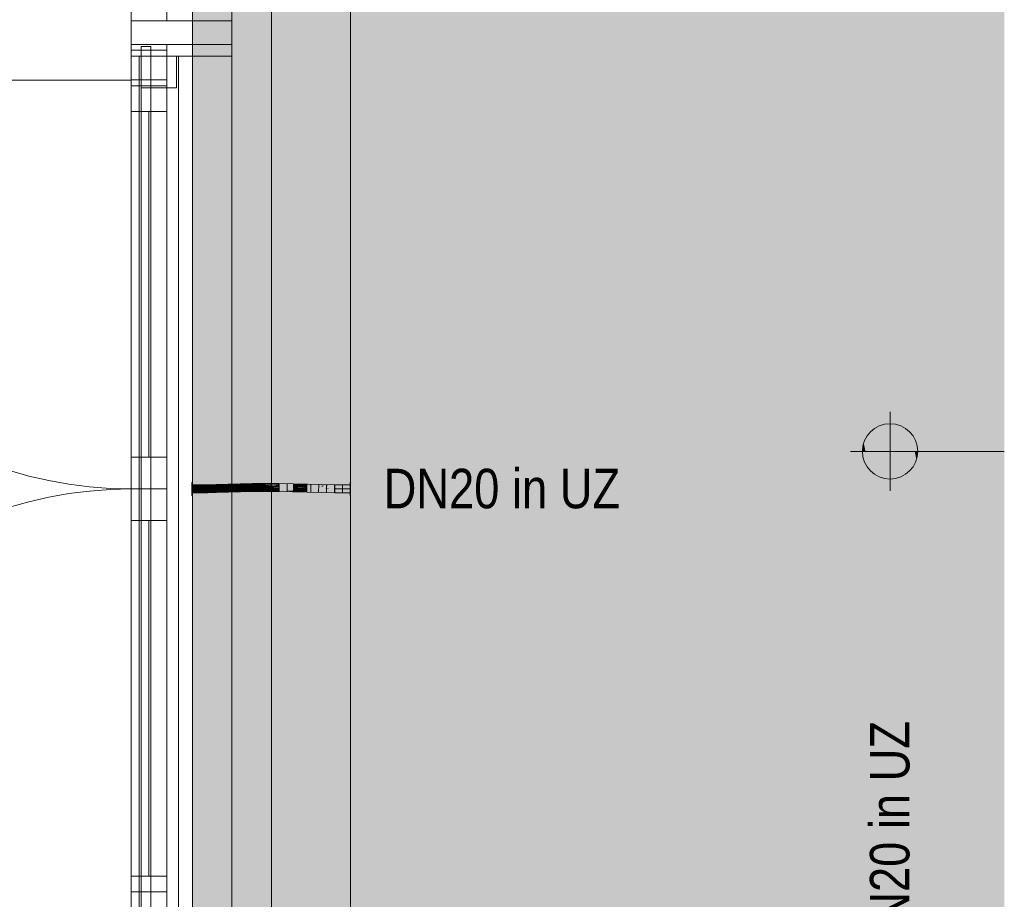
# Model space of a CAD drawing. Extents: x -620 to 300, y 62 to 1162.
# Tile 23 of 49: x 27 to 77, y 228 to 273. Entities that reach past the tile are written whole.
import ezdxf
from ezdxf.lldxf.tags import DXFTag

# ---------------------------------------------------------------- set-up
doc = ezdxf.new("R2010")
doc.units = 0
doc.layers.get('0').update_dxf_attribs({"lineweight": 13})
for name, color, linetype, lineweight, true_color in [('00_Beschriftung UZ', 3, 'Continuous', 35, 0x00ff00), ('30 -33 Aussenwände- 7 Fassade_ Elemente', 7, 'Continuous', 9, 0x00aacc), ('30 -34 Innenwände- 2 nichttragend', 7, 'Continuous', 18, 0xff7fe6), ('30 -35 Decken- 1 Konstruktion-Träger- Stahlbeton', 7, 'Continuous', 13, 0x33aa00), ('70 -72 Beschriftung- 1 Beschriftung allgemein', 7, 'Continuous', 9, 0xff6633), ('E_Leerrohr 20', 7, 'Continuous', 13, 0xcc0099), ('E_Leerrohr 20-Shading', 7, 'Continuous', 13, 0xcc0099), ('iwb_Layout BA_Markierung', 7, 'Continuous', 9, 0xbadcdc), ('iwb_Schraffur_Unterzug', 7, 'Continuous', 5, 0xffffcc)]:
    doc.layers.add(name, color=color, linetype=linetype, lineweight=lineweight, true_color=true_color)
for name, color, linetype, lineweight in [('70 -71 Achsen- 1 Gebäudeachsen', 7, 'STRICHPUNKT2-A06G945V8I', 18), ('70 -72 Beschriftung- 5 Höhenkoten', 7, 'Continuous', 15), ('Detailelementbeschriftung', 7, 'Continuous', 9)]:
    doc.layers.add(name, color=color, linetype=linetype, lineweight=lineweight)
doc.styles.get("Standard").update_dxf_attribs({"font": 'ARIALN.TTF'})
tags = doc.linetypes.add('fein_strichliert-A06G945W8I', pattern=[4, 1, -2, 1]).pattern_tags.tags
tags[8:9] = [DXFTag(74, 4), DXFTag(75, 0), DXFTag(340, '0'), DXFTag(46, 0.0), DXFTag(50, 0.0), DXFTag(44, 0.0), DXFTag(45, 0.0)]
tags[6:7] = [DXFTag(74, 4), DXFTag(75, 0), DXFTag(340, '0'), DXFTag(46, 0.0), DXFTag(50, 0.0), DXFTag(44, 0.0), DXFTag(45, 0.0)]
tags[4:5] = [DXFTag(74, 4), DXFTag(75, 0), DXFTag(340, '0'), DXFTag(46, 0.0), DXFTag(50, 0.0), DXFTag(44, 0.0), DXFTag(45, 0.0)]
tags = doc.linetypes.add('STRICHPUNKT2', pattern=[12.7, 6.35, -3.175, 0, -3.175]).pattern_tags.tags
tags[10:11] = [DXFTag(74, 4), DXFTag(75, 0), DXFTag(340, '0'), DXFTag(46, 0.0), DXFTag(50, 0.0), DXFTag(44, 0.0), DXFTag(45, 0.0)]
tags[8:9] = [DXFTag(74, 4), DXFTag(75, 0), DXFTag(340, '0'), DXFTag(46, 0.0), DXFTag(50, 0.0), DXFTag(44, 0.0), DXFTag(45, 0.0)]
tags[6:7] = [DXFTag(74, 4), DXFTag(75, 0), DXFTag(340, '0'), DXFTag(46, 0.0), DXFTag(50, 0.0), DXFTag(44, 0.0), DXFTag(45, 0.0)]
tags[4:5] = [DXFTag(74, 4), DXFTag(75, 0), DXFTag(340, '0'), DXFTag(46, 0.0), DXFTag(50, 0.0), DXFTag(44, 0.0), DXFTag(45, 0.0)]
tags = doc.linetypes.add('STRICHPUNKT2-A06G945V8I', pattern=[12.7, 6.35, -3.175, 0, -3.175]).pattern_tags.tags
tags[10:11] = [DXFTag(74, 4), DXFTag(75, 0), DXFTag(340, '0'), DXFTag(46, 0.0), DXFTag(50, 0.0), DXFTag(44, 0.0), DXFTag(45, 0.0)]
tags[8:9] = [DXFTag(74, 4), DXFTag(75, 0), DXFTag(340, '0'), DXFTag(46, 0.0), DXFTag(50, 0.0), DXFTag(44, 0.0), DXFTag(45, 0.0)]
tags[6:7] = [DXFTag(74, 4), DXFTag(75, 0), DXFTag(340, '0'), DXFTag(46, 0.0), DXFTag(50, 0.0), DXFTag(44, 0.0), DXFTag(45, 0.0)]
tags[4:5] = [DXFTag(74, 4), DXFTag(75, 0), DXFTag(340, '0'), DXFTag(46, 0.0), DXFTag(50, 0.0), DXFTag(44, 0.0), DXFTag(45, 0.0)]

# ---------------------------------------------------------------- blocks, each defined once
blk = doc.blocks.new('Shading-A06G944X8I', base_point=(36.196, 248.849))
at = {"layer": 'E_Leerrohr 20-Shading', "color": 213, "true_color": 0xd67fc0}
for points in [[(35.408, 248.962), (35.408, 249.183), (35.396, 248.961), (35.396, 249.183)], [(35.396, 248.945), (35.408, 248.945), (35.396, 248.961), (35.408, 248.962)], [(35.396, 248.853), (35.408, 248.853), (35.396, 248.945), (35.408, 248.945)], [(35.408, 248.632), (35.408, 248.853), (35.396, 248.632), (35.396, 248.853)], [(35.396, 248.523), (35.408, 248.523), (35.396, 248.632), (35.408, 248.632)], [(35.408, 248.853), (36.196, 248.855), (35.408, 249.053), (36.196, 249.053)], [(35.408, 248.853), (36.196, 248.853), (36.196, 248.855)], [(36.196, 248.849), (35.408, 248.853), (36.02, 248.662), (35.408, 248.653)], [(36.196, 248.849), (36.196, 248.853), (35.408, 248.853)], [(35.408, 248.653), (36.196, 248.653), (36.196, 248.665)], [(36.196, 248.849), (36.02, 248.662), (36.196, 248.669)], [(36.02, 248.662), (36.196, 248.665), (36.196, 248.669)]]:
    blk.add_solid(points, dxfattribs=at)
blk = doc.blocks.new('Shading-A06G944Z8I', base_point=(42.62, 248.91))
at = {"layer": 'E_Leerrohr 20-Shading', "color": 213, "true_color": 0xd67fc0}
for points in [[(43.42, 249.08), (43.42, 249.183), (43.408, 249.08), (43.408, 249.183)], [(42.62, 248.91), (43.408, 249.053), (42.62, 249.053)], [(42.62, 248.91), (42.901, 248.912), (43.408, 249.053), (43.408, 248.922)], [(42.62, 248.897), (43.408, 248.902), (42.62, 248.91), (43.408, 248.916)], [(43.408, 248.874), (43.408, 248.902), (42.62, 248.872), (42.62, 248.897)], [(42.831, 248.854), (43.408, 248.874), (42.62, 248.856), (42.62, 248.872)], [(42.804, 248.853), (42.831, 248.854), (42.62, 248.855), (42.62, 248.856)], [(42.62, 248.855), (42.62, 248.853), (42.804, 248.853)], [(43.408, 248.804), (43.408, 248.853), (42.62, 248.85), (42.804, 248.853)], [(42.804, 248.853), (42.62, 248.853), (42.62, 248.85)], [(43.408, 248.804), (42.62, 248.85), (42.62, 248.809)], [(43.408, 248.804), (42.62, 248.809), (43.408, 248.735), (42.62, 248.748)], [(43.408, 248.735), (42.62, 248.748), (43.408, 248.702), (42.62, 248.718)], [(42.62, 248.718), (42.62, 248.653), (43.408, 248.702), (43.408, 248.653)], [(42.831, 248.854), (42.804, 248.853), (42.976, 248.853)], [(43.408, 248.853), (43.408, 248.874), (42.976, 248.853), (42.831, 248.854)], [(42.901, 248.912), (43.408, 248.916), (43.408, 248.922)], [(43.408, 249.008), (43.42, 249.008), (43.408, 249.08), (43.42, 249.08)], [(43.408, 248.994), (43.42, 248.994), (43.408, 249.008), (43.42, 249.008)], [(43.42, 248.966), (43.42, 248.994), (43.408, 248.966), (43.408, 248.994)], [(43.42, 248.945), (43.42, 248.966), (43.408, 248.945), (43.408, 248.966)], [(43.408, 248.943), (43.42, 248.943), (43.408, 248.945), (43.42, 248.945)], [(43.42, 248.941), (43.42, 248.943), (43.408, 248.941), (43.408, 248.943)], [(43.408, 248.941), (43.408, 248.853), (43.42, 248.941), (43.42, 248.853)], [(43.42, 248.643), (43.42, 248.853), (43.408, 248.643), (43.408, 248.853)], [(43.42, 248.638), (43.42, 248.643), (43.408, 248.638), (43.408, 248.643)], [(43.408, 248.582), (43.42, 248.582), (43.408, 248.638), (43.42, 248.638)], [(43.408, 248.582), (43.408, 248.523), (43.42, 248.582), (43.42, 248.523)]]:
    blk.add_solid(points, dxfattribs=at)
blk = doc.blocks.new('Shading-A06G94518I', base_point=(42.685, 248.953))
at = {"layer": 'E_Leerrohr 20-Shading', "color": 223, "true_color": 0xc67fb4}
for points in [[(38.449, 249.064), (38.447, 249.123), (37.839, 249.049), (37.837, 249.108)], [(39.059, 249.072), (39.059, 249.13), (38.449, 249.064), (38.447, 249.123)], [(39.059, 249.072), (39.254, 249.071), (39.059, 249.13), (39.254, 249.13)], [(39.254, 249.13), (39.254, 249.092), (39.787, 249.127), (39.786, 249.088)], [(40.513, 249.064), (40.514, 249.114), (39.786, 249.088), (39.787, 249.127)], [(40.514, 249.114), (40.513, 249.064), (40.971, 249.102), (40.97, 249.044)], [(36.015, 249), (36.014, 249.059), (35.408, 248.995), (35.408, 249.053)], [(36.02, 248.659), (36.019, 248.717), (35.408, 248.653), (35.408, 248.712)], [(36.622, 249.013), (36.621, 249.072), (36.015, 249), (36.014, 249.059)], [(36.631, 248.672), (36.629, 248.731), (36.02, 248.659), (36.019, 248.717)], [(37.23, 249.031), (37.228, 249.09), (36.622, 249.013), (36.621, 249.072)], [(37.24, 248.69), (37.238, 248.748), (36.631, 248.672), (36.629, 248.731)], [(37.839, 249.049), (37.837, 249.108), (37.23, 249.031), (37.228, 249.09)], [(37.848, 248.708), (37.847, 248.766), (37.24, 248.69), (37.238, 248.748)], [(38.455, 248.723), (38.454, 248.781), (37.848, 248.708), (37.847, 248.766)], [(38.455, 248.723), (39.06, 248.73), (38.454, 248.781), (39.06, 248.787)], [(39.06, 248.789), (39.06, 248.787), (39.255, 248.787), (39.245, 248.784)], [(39.257, 248.788), (39.06, 248.789), (39.255, 248.787)], [(39.06, 248.787), (39.06, 248.73), (39.245, 248.784)], [(39.258, 248.784), (39.245, 248.784), (39.258, 248.73), (39.06, 248.73)], [(39.245, 248.784), (39.42, 248.783), (39.255, 248.787), (39.42, 248.783)], [(39.254, 249.092), (39.254, 249.071), (39.786, 249.088), (39.786, 249.069)], [(39.636, 248.784), (39.257, 248.788), (39.255, 248.787)], [(39.255, 248.787), (39.42, 248.783), (39.42, 248.786)], [(39.783, 248.783), (39.783, 248.786), (39.257, 248.788)], [(39.783, 248.778), (39.258, 248.784), (39.782, 248.727), (39.258, 248.73)], [(39.42, 248.783), (39.636, 248.784), (39.42, 248.786)], [(39.42, 248.783), (39.493, 248.782), (39.636, 248.784), (39.783, 248.783)], [(39.42, 248.783), (39.493, 248.782), (39.42, 248.783)], [(39.783, 248.783), (39.493, 248.782), (39.783, 248.78)], [(39.493, 248.782), (39.783, 248.778), (39.783, 248.78)], [(40.111, 248.769), (39.783, 248.778), (40.505, 248.714), (39.782, 248.727)], [(39.783, 248.783), (40.506, 248.763), (39.783, 248.786), (40.506, 248.77)], [(40.506, 248.77), (40.506, 248.772), (39.783, 248.786)], [(40.506, 248.763), (39.783, 248.783), (40.111, 248.769), (39.783, 248.78)], [(39.783, 248.78), (39.783, 248.778), (40.111, 248.769)], [(39.786, 249.069), (40.512, 249.055), (39.786, 249.088), (40.513, 249.064)], [(40.111, 248.769), (40.505, 248.714), (40.506, 248.756)], [(40.506, 248.758), (40.111, 248.769), (40.506, 248.756)], [(40.506, 248.763), (40.111, 248.769), (40.506, 248.758)], [(40.506, 248.756), (40.505, 248.714), (40.799, 248.743)], [(40.968, 248.702), (40.969, 248.736), (40.505, 248.714), (40.799, 248.743)], [(40.936, 248.757), (40.963, 248.76), (40.506, 248.77), (40.506, 248.772)], [(40.963, 248.76), (40.968, 248.76), (40.506, 248.772)], [(40.506, 248.77), (40.506, 248.763), (40.936, 248.757), (40.869, 248.75)], [(40.869, 248.75), (40.506, 248.763), (40.824, 248.746), (40.506, 248.758)], [(40.824, 248.746), (40.506, 248.758), (40.799, 248.743), (40.506, 248.756)], [(40.513, 249.064), (40.512, 249.055), (40.97, 249.044), (40.97, 249.043)], [(40.969, 248.736), (40.969, 248.74), (40.799, 248.743), (40.824, 248.746)], [(41.23, 248.737), (40.869, 248.75), (41.229, 248.73), (40.824, 248.746)], [(40.936, 248.757), (40.869, 248.75), (41.23, 248.748), (41.23, 248.737)], [(41.23, 248.748), (40.963, 248.76), (40.936, 248.757)], [(41.23, 248.748), (41.23, 248.751), (40.963, 248.76), (41.097, 248.756)], [(41.097, 248.756), (40.968, 248.76), (40.963, 248.76)], [(41.23, 248.751), (41.23, 248.753), (40.968, 248.76)], [(41.229, 248.695), (41.229, 248.724), (40.968, 248.702), (40.969, 248.736)], [(41.229, 248.724), (41.229, 248.73), (40.969, 248.736), (40.969, 248.74)], [(40.97, 249.043), (41.238, 249.036), (40.971, 249.102), (41.239, 249.095)], [(41.955, 248.71), (41.23, 248.737), (41.955, 248.702), (41.229, 248.73)], [(41.955, 248.702), (41.229, 248.73), (41.954, 248.69), (41.229, 248.724)], [(41.229, 248.724), (41.229, 248.695), (41.954, 248.69), (41.954, 248.675)], [(41.955, 248.726), (41.955, 248.734), (41.23, 248.751), (41.23, 248.753)], [(41.955, 248.726), (41.23, 248.751), (41.955, 248.725), (41.23, 248.748)], [(41.23, 248.748), (41.23, 248.737), (41.955, 248.725), (41.955, 248.71)], [(41.962, 249.016), (41.964, 249.075), (41.238, 249.036), (41.239, 249.095)], [(42.681, 248.679), (41.955, 248.702), (42.681, 248.664), (41.954, 248.69)], [(41.954, 248.69), (41.954, 248.675), (42.681, 248.664), (42.681, 248.66)], [(42.681, 248.706), (42.681, 248.718), (41.955, 248.726), (41.955, 248.734)], [(42.545, 248.71), (41.955, 248.726), (41.955, 248.725)], [(42.681, 248.706), (42.545, 248.71), (41.955, 248.71), (41.955, 248.725)], [(42.681, 248.688), (41.955, 248.71), (42.681, 248.679), (41.955, 248.702)], [(42.681, 248.706), (41.955, 248.71), (42.681, 248.688)], [(42.686, 249.001), (42.687, 249.06), (41.962, 249.016), (41.964, 249.075)], [(43.408, 248.698), (43.408, 248.712), (42.681, 248.706), (42.681, 248.718)], [(42.681, 248.706), (42.681, 248.688), (43.408, 248.698), (43.408, 248.677)], [(43.408, 248.677), (42.681, 248.688), (43.408, 248.668), (42.681, 248.679)], [(43.408, 248.668), (42.681, 248.679), (43.408, 248.653), (42.681, 248.664)], [(42.681, 248.664), (42.681, 248.66), (43.408, 248.653)], [(43.408, 248.995), (43.408, 249.053), (42.686, 249.001), (42.687, 249.06)]]:
    blk.add_solid(points, dxfattribs=at)
at = {"layer": 'E_Leerrohr 20-Shading', "color": 231, "true_color": 0xe17fc9}
for points in [[(36.017, 248.859), (36.015, 249), (35.408, 248.853), (35.408, 248.995)], [(36.019, 248.717), (36.017, 248.859), (35.408, 248.712), (35.408, 248.853)], [(36.622, 249.004), (36.622, 249.013), (36.015, 249)], [(36.017, 248.859), (36.626, 248.872), (36.015, 249), (36.622, 249.004)], [(36.629, 248.731), (36.626, 248.872), (36.019, 248.717), (36.017, 248.859)], [(37.23, 249.026), (37.23, 249.031), (36.622, 249.013)], [(36.622, 249.004), (37.231, 249.006), (36.622, 249.013), (37.23, 249.026)], [(36.626, 248.872), (37.234, 248.89), (36.622, 249.004), (37.231, 249.006)], [(37.238, 248.748), (37.234, 248.89), (36.629, 248.731), (36.626, 248.872)], [(37.839, 249.038), (37.839, 249.049), (37.23, 249.026), (37.23, 249.031)], [(37.231, 249.006), (37.84, 249.009), (37.23, 249.026), (37.839, 249.038)], [(37.234, 248.89), (37.843, 248.908), (37.231, 249.006), (37.84, 249.009)], [(37.847, 248.766), (37.843, 248.908), (37.238, 248.748), (37.234, 248.89)], [(38.449, 249.051), (38.449, 249.064), (37.839, 249.038), (37.839, 249.049)], [(37.839, 249.038), (37.839, 249.037), (38.449, 249.051), (38.449, 249.026)], [(37.839, 249.037), (37.84, 249.009), (38.449, 249.026), (38.45, 249.012)], [(37.843, 248.908), (38.451, 248.923), (37.84, 249.009), (38.45, 249.012)], [(38.454, 248.781), (38.451, 248.923), (37.847, 248.766), (37.843, 248.908)], [(39.059, 249.066), (39.059, 249.072), (38.449, 249.051), (38.449, 249.064)], [(38.449, 249.051), (38.449, 249.026), (39.059, 249.066), (39.059, 249.021)], [(38.449, 249.026), (38.45, 249.012), (39.059, 249.021), (39.059, 249.017)], [(38.451, 248.924), (39.06, 248.936), (38.45, 249.012), (39.059, 249.017)], [(38.451, 248.923), (39.06, 248.93), (38.451, 248.924), (39.06, 248.936)], [(39.06, 248.799), (39.06, 248.93), (38.453, 248.805), (38.451, 248.923)], [(38.454, 248.781), (39.06, 248.789), (38.453, 248.805), (39.06, 248.799)], [(39.254, 249.071), (39.059, 249.072), (39.059, 249.066)], [(39.544, 249.023), (39.786, 249.069), (39.059, 249.066), (39.254, 249.071)], [(39.514, 249.022), (39.544, 249.023), (39.059, 249.021), (39.059, 249.066)], [(39.059, 249.017), (39.514, 249.022), (39.059, 249.021)], [(39.255, 249.019), (39.059, 249.017), (39.093, 248.937), (39.06, 248.936)], [(39.784, 248.934), (39.093, 248.937), (39.633, 248.933), (39.06, 248.93)], [(39.06, 248.936), (39.06, 248.93), (39.093, 248.937)], [(39.06, 248.93), (39.256, 248.93), (39.633, 248.933)], [(39.06, 248.93), (39.06, 248.799), (39.256, 248.93), (39.257, 248.8)], [(39.06, 248.799), (39.06, 248.789), (39.257, 248.8), (39.257, 248.788)], [(39.255, 249.019), (39.093, 248.937), (39.255, 248.968)], [(39.093, 248.937), (39.256, 248.939), (39.255, 248.968)], [(39.093, 248.937), (39.784, 248.934), (39.785, 248.945)], [(39.256, 248.939), (39.544, 249.023), (39.255, 248.968)], [(39.544, 249.023), (39.255, 249.019), (39.255, 248.968)], [(39.256, 248.939), (39.785, 248.945), (39.544, 249.023), (39.786, 249.025)], [(39.256, 248.93), (39.784, 248.927), (39.784, 248.934)], [(39.256, 248.93), (39.257, 248.8), (39.784, 248.927), (39.783, 248.801)], [(39.257, 248.8), (39.257, 248.788), (39.783, 248.801), (39.783, 248.786)], [(39.786, 249.025), (39.786, 249.069), (39.544, 249.023)], [(39.783, 248.801), (40.507, 248.811), (39.784, 248.924), (40.509, 248.91)], [(39.783, 248.786), (40.506, 248.772), (39.783, 248.801), (40.507, 248.811)], [(39.784, 248.934), (40.51, 248.935), (39.785, 248.945), (40.51, 248.949)], [(39.784, 248.934), (39.784, 248.927), (40.51, 248.935), (40.509, 248.919)], [(39.784, 248.927), (40.509, 248.914), (40.509, 248.919)], [(40.509, 248.91), (40.509, 248.914), (39.784, 248.924), (39.784, 248.927)], [(39.786, 249.025), (39.785, 249.023), (40.512, 249.036), (40.512, 249.033)], [(39.785, 249.023), (39.785, 248.945), (40.512, 249.033), (40.51, 248.949)], [(40.512, 249.036), (40.512, 249.055), (39.786, 249.025), (39.786, 249.069)], [(40.507, 248.811), (40.506, 248.772), (40.969, 248.819), (40.968, 248.76)], [(40.509, 248.91), (40.507, 248.811), (40.97, 248.899), (40.969, 248.819)], [(40.636, 248.935), (40.51, 248.935), (40.537, 248.919), (40.509, 248.919)], [(40.509, 248.919), (40.509, 248.914), (40.537, 248.919)], [(41.234, 248.899), (41.043, 248.911), (40.509, 248.914), (40.537, 248.919)], [(41.098, 248.901), (41.234, 248.899), (40.509, 248.914)], [(40.97, 248.902), (40.509, 248.914), (40.97, 248.899), (40.509, 248.91)], [(40.97, 248.902), (41.098, 248.901), (40.509, 248.914)], [(40.51, 248.949), (40.721, 248.949), (40.512, 249.033), (40.519, 249.033)], [(40.51, 248.949), (40.51, 248.935), (40.721, 248.949), (40.636, 248.935)], [(40.97, 249.043), (40.512, 249.055), (40.512, 249.036)], [(40.512, 249.036), (40.519, 249.033), (40.97, 249.043), (41.012, 249.042)], [(40.519, 249.033), (40.512, 249.036), (40.512, 249.033)], [(40.971, 249.041), (40.519, 249.033), (40.97, 248.991), (40.721, 248.949)], [(41.043, 248.911), (40.636, 248.935), (40.537, 248.919)], [(41.235, 248.934), (41.235, 248.95), (40.636, 248.935), (40.721, 248.949)], [(41.235, 248.934), (40.636, 248.935), (41.234, 248.908), (41.043, 248.911)], [(40.721, 248.949), (40.97, 248.95), (40.97, 248.991)], [(40.968, 248.76), (41.23, 248.753), (40.97, 248.902), (41.234, 248.895)], [(41.012, 249.042), (40.971, 249.041), (41.238, 249.036), (40.97, 248.991)], [(40.97, 248.95), (41.235, 248.95), (40.97, 248.991), (41.238, 249.036)], [(40.97, 248.902), (41.234, 248.895), (41.234, 248.899)], [(41.043, 248.911), (41.234, 248.899), (41.234, 248.908)], [(41.955, 248.734), (41.959, 248.875), (41.23, 248.753), (41.234, 248.895)], [(41.235, 248.934), (41.234, 248.908), (41.96, 248.932), (41.959, 248.896)], [(41.234, 248.908), (41.234, 248.899), (41.959, 248.896), (41.959, 248.893)], [(41.234, 248.895), (41.959, 248.875), (41.234, 248.899), (41.959, 248.893)], [(41.961, 248.951), (41.962, 249.016), (41.235, 248.95), (41.238, 249.036)], [(41.235, 248.934), (41.96, 248.932), (41.235, 248.95), (41.961, 248.951)], [(41.955, 248.734), (42.681, 248.718), (41.958, 248.838), (42.683, 248.849)], [(42.683, 248.849), (42.684, 248.86), (41.958, 248.838), (41.959, 248.875)], [(41.96, 248.932), (41.959, 248.896), (42.684, 248.888), (42.545, 248.889)], [(41.959, 248.896), (41.959, 248.893), (42.545, 248.889)], [(41.959, 248.875), (42.684, 248.86), (41.959, 248.893), (42.684, 248.888)], [(41.96, 248.932), (42.685, 248.932), (41.961, 248.951), (42.685, 248.953)], [(41.96, 248.932), (42.684, 248.888), (42.685, 248.932)], [(41.961, 248.951), (42.084, 249.014), (41.962, 249.016)], [(41.961, 248.951), (42.685, 248.953), (42.084, 249.014), (42.686, 248.997)], [(42.686, 248.997), (42.686, 249.001), (42.084, 249.014)], [(42.681, 248.718), (43.408, 248.712), (42.683, 248.849), (43.408, 248.853)], [(43.408, 248.853), (42.684, 248.86), (42.683, 248.855)], [(42.683, 248.849), (43.408, 248.853), (42.683, 248.855)], [(42.684, 248.888), (43.408, 248.888), (42.685, 248.932), (43.408, 248.937)], [(42.684, 248.86), (43.408, 248.853), (42.684, 248.888), (43.408, 248.888)], [(42.685, 248.953), (43.408, 248.961), (42.686, 248.997), (43.408, 248.976)], [(42.685, 248.932), (43.408, 248.937), (42.685, 248.953), (43.408, 248.961)], [(42.686, 248.997), (43.408, 248.976), (42.686, 249.001), (43.408, 248.984)], [(43.408, 248.984), (43.408, 248.995), (42.686, 249.001)]]:
    blk.add_solid(points, dxfattribs=at)
blk = doc.blocks.new('Polygon-A06G945P8I')
at = {"color": 0, "linetype": 'ByBlock', "lineweight": -2, "ltscale": 0.13}
blk.add_solid([(39.43, 86.616), (39.263, 1083.814), (76.501, 86.518), (76.501, 1083.814)], dxfattribs=at)
blk = doc.blocks.new('Referenz-A06G945X8I')
at = {"layer": '00_Beschriftung UZ', "color": 0, "linetype": 'Continuous', "lineweight": -2, "ltscale": 0.13}
blk.add_line((37.42, 270.753), (37.42, 319.953), dxfattribs=at)
at = {"layer": '30 -33 Aussenwände- 7 Fassade_ Elemente', "color": 0, "linetype": 'Continuous', "lineweight": -2, "ltscale": 0.13}
for p, q in [((43.42, 223.953), (43.42, 319.953)), ((32.32, 272.553), (32.32, 274.353)), ((34.12, 274.353), (34.12, 272.553)), ((32.32, 272.553), (37.42, 272.553)), ((32.32, 271.353), (32.32, 272.553)), ((34.12, 272.553), (32.32, 272.553)), ((37.42, 272.553), (37.42, 271.353)), ((32.32, 271.353), (34.12, 271.353)), ((32.32, 269.553), (32.32, 271.353)), ((37.42, 271.353), (32.32, 271.353)), ((32.32, 271.053), (32.32, 226.653)), ((34.12, 271.053), (32.32, 271.053)), ((34.12, 271.353), (34.12, 269.553)), ((34.12, 226.653), (34.12, 271.053)), ((32.82, 269.153), (32.82, 270.753)), ((32.82, 270.753), (34.62, 270.753)), ((34.62, 270.753), (34.62, 269.153)), ((34.12, 269.553), (32.32, 269.553)), ((32.32, 267.953), (32.32, 269.553)), ((34.12, 269.553), (34.12, 267.953)), ((32.32, 269.253), (32.32, 248.853)), ((34.12, 269.253), (32.32, 269.253)), ((34.62, 269.153), (32.82, 269.153)), ((34.12, 248.853), (34.12, 269.253)), ((34.12, 267.953), (32.32, 267.953)), ((33.22, 267.953), (33.22, 250.453)), ((32.32, 250.453), (34.12, 250.453)), ((32.32, 248.853), (32.32, 250.453)), ((34.12, 250.453), (34.12, 248.853)), ((34.12, 248.853), (32.32, 248.853)), ((32.32, 247.253), (32.32, 248.853)), ((32.32, 248.853), (32.32, 228.453)), ((32.32, 248.853), (34.12, 248.853)), ((34.12, 248.853), (34.12, 247.253)), ((34.12, 228.453), (34.12, 248.853)), ((34.12, 247.253), (32.32, 247.253)), ((33.22, 247.253), (33.22, 229.253)), ((32.32, 229.253), (34.12, 229.253)), ((32.32, 227.653), (32.32, 229.253)), ((34.12, 229.253), (34.12, 227.653)), ((32.32, 228.453), (34.12, 228.453))]:
    blk.add_line(p, q, dxfattribs=at)
at = {"layer": '30 -33 Aussenwände- 7 Fassade_ Elemente', "color": 0, "linetype": 'fein_strichliert-A06G945W8I', "lineweight": -2, "ltscale": 0.13}
for p, q in [((32.72, 270.753), (32.72, 226.353)), ((34.72, 270.753), (34.72, 226.353)), ((11.92, 269.549), (32.32, 269.549)), ((32.82, 269.153), (32.82, 248.553)), ((32.82, 227.953), (32.82, 248.553))]:
    blk.add_line(p, q, dxfattribs=at)
for centre, major_axis, end_param in [((32.32, 269.553), (-20.7, -0.004), 1.570586), ((32.32, 228.152), (0, 20.701), 1.570796)]:
    blk.add_ellipse(centre, major_axis=major_axis, ratio=1, start_param=0, end_param=end_param, dxfattribs=at)
at = {"layer": '30 -34 Innenwände- 2 nichttragend', "color": 0, "lineweight": -2}
for p, q in [((32.32, 319.953), (32.32, 270.753)), ((32.32, 273.153), (32.32, 270.753)), ((37.42, 270.753), (37.42, 273.153)), ((32.82, 271.253), (32.82, 225.853)), ((32.82, 270.753), (32.82, 271.253)), ((32.82, 271.253), (32.82, 225.853)), ((33.32, 271.253), (32.82, 271.253)), ((32.82, 271.253), (33.32, 271.253)), ((33.32, 225.853), (33.32, 271.253)), ((33.32, 225.853), (33.32, 271.253)), ((33.32, 271.253), (33.32, 270.753)), ((32.32, 270.753), (32.82, 270.753)), ((33.32, 270.753), (37.42, 270.753))]:
    blk.add_line(p, q, dxfattribs=at)
at = {"layer": '30 -35 Decken- 1 Konstruktion-Träger- Stahlbeton', "color": 0, "linetype": 'fein_strichliert-A06G945W8I', "lineweight": -2, "ltscale": 0.13}
for p, q in [((35.42, 223.453), (35.42, 605.453)), ((43.42, 223.453), (43.42, 605.453))]:
    blk.add_line(p, q, dxfattribs=at)
at = {"layer": '70 -71 Achsen- 1 Gebäudeachsen', "color": 0, "linetype": 'STRICHPUNKT2-A06G945V8I', "lineweight": -2, "ltscale": 0.13}
blk.add_line((39.42, 1084.393), (39.42, 84.953), dxfattribs=at)
at = {"layer": '70 -72 Beschriftung- 1 Beschriftung allgemein', "color": 0, "linetype": 'Continuous', "lineweight": -2, "ltscale": 0.13}
blk.add_line((37.42, 271.353), (37.42, 226.353), dxfattribs=at)
at = {"layer": '70 -72 Beschriftung- 5 Höhenkoten', "color": 0, "linetype": 'Continuous', "lineweight": -2, "ltscale": 0.13}
for p, q in [((70.72, 248.753), (70.72, 252.753)), ((70.72, 250.753), (70.72, 252.153)), ((70.72, 252.153), (70.72, 250.753)), ((68.72, 250.753), (76.501, 250.753)), ((70.72, 250.753), (69.32, 250.753)), ((69.32, 250.753), (70.72, 250.753)), ((70.72, 249.353), (70.72, 250.753)), ((72.12, 250.753), (70.72, 250.753)), ((70.72, 250.753), (70.72, 249.353)), ((70.72, 250.753), (72.12, 250.753))]:
    blk.add_line(p, q, dxfattribs=at)
for major_axis in [(0, 1.4), (1.4, 0), (-1.4, 0), (0, -1.4)]:
    blk.add_ellipse((70.72, 250.753), major_axis=major_axis, ratio=1, start_param=0, end_param=1.570796, dxfattribs=at)
at = {"layer": '70 -72 Beschriftung- 5 Höhenkoten', "color": 0, "lineweight": -2}
for points in [[(70.501, 250.753), (70.288, 252.085), (70.501, 252.136)], [(70.72, 250.753), (70.501, 252.136), (70.72, 252.153)], [(70.501, 250.753), (70.501, 252.136), (70.72, 250.753)], [(69.73, 250.753), (69.588, 251.576), (69.73, 251.743)], [(69.898, 250.753), (69.73, 251.743), (69.898, 251.886)], [(69.73, 250.753), (69.73, 251.743), (69.898, 250.753)], [(70.085, 250.753), (69.898, 251.886), (70.085, 252.001)], [(69.898, 250.753), (69.898, 251.886), (70.085, 250.753)], [(70.288, 250.753), (70.085, 252.001), (70.288, 252.085)], [(70.085, 250.753), (70.085, 252.001), (70.288, 250.753)], [(70.288, 250.753), (70.288, 252.085), (70.501, 250.753)], [(69.389, 250.753), (69.338, 250.972), (69.389, 251.186)], [(69.473, 250.753), (69.389, 251.186), (69.473, 251.389)], [(69.389, 250.753), (69.389, 251.186), (69.473, 250.753)], [(69.588, 250.753), (69.473, 251.389), (69.588, 251.576)], [(69.473, 250.753), (69.473, 251.389), (69.588, 250.753)], [(69.588, 250.753), (69.588, 251.576), (69.73, 250.753)], [(69.338, 250.753), (69.32, 250.753), (69.338, 250.972)], [(69.338, 250.753), (69.338, 250.972), (69.389, 250.753)], [(70.72, 249.353), (70.72, 250.753), (70.939, 249.371)], [(70.939, 249.371), (70.72, 250.753), (70.939, 250.753)], [(70.939, 249.371), (70.939, 250.753), (71.153, 249.422)], [(71.153, 249.422), (70.939, 250.753), (71.153, 250.753)], [(71.153, 249.422), (71.153, 250.753), (71.356, 249.506)], [(71.356, 249.506), (71.153, 250.753), (71.356, 250.753)], [(71.356, 249.506), (71.356, 250.753), (71.543, 249.621)], [(71.543, 249.621), (71.356, 250.753), (71.543, 250.753)], [(71.543, 249.621), (71.543, 250.753), (71.71, 249.763)], [(71.71, 249.763), (71.543, 250.753), (71.71, 250.753)], [(71.71, 249.763), (71.71, 250.753), (71.853, 249.931)], [(71.853, 249.931), (71.71, 250.753), (71.853, 250.753)], [(71.853, 249.931), (71.853, 250.753), (71.968, 250.118)], [(71.968, 250.118), (71.853, 250.753), (71.968, 250.753)], [(71.968, 250.118), (71.968, 250.753), (72.052, 250.321)], [(72.052, 250.321), (71.968, 250.753), (72.052, 250.753)], [(72.052, 250.321), (72.052, 250.753), (72.103, 250.534)], [(72.103, 250.534), (72.052, 250.753), (72.103, 250.753)], [(72.103, 250.534), (72.103, 250.753), (72.12, 250.753)]]:
    blk.add_solid(points, dxfattribs=at)
blk = doc.blocks.new('Referenz-A06G945Z8I')
at = {"layer": 'iwb_Schraffur_Unterzug', "linetype": 'Continuous', "ltscale": 0.13}
for points in [[(35.421, 223.532), (35.421, 440.453), (43.421, 223.532), (43.421, 440.453)], [(35.421, 223.453), (35.421, 394.453), (43.421, 223.453), (43.421, 394.453)]]:
    blk.add_solid(points, dxfattribs=at)
blk = doc.blocks.new('Einzeiliger Text-A06G94D38I')
at = {"color": 0, "lineweight": -2, "insert": (69.701, 225.142), "char_height": 2, "attachment_point": 1, "rotation": 90}
blk.add_mtext('{\\fArial Narrow;DN20 in UZ}', dxfattribs=at)
blk = doc.blocks.new('Enddeckel-A06G94D58I')
at = {"color": 0, "linetype": 'ByBlock', "lineweight": -2, "ltscale": 0.13}
for p, q in [((35.408, 249.183), (35.396, 249.183)), ((35.396, 248.99), (35.396, 249.183)), ((35.408, 248.99), (35.408, 249.183)), ((35.396, 248.717), (35.396, 248.99)), ((35.396, 248.523), (35.396, 248.717)), ((36.196, 249.053), (35.408, 249.053)), ((35.408, 248.936), (35.408, 249.053)), ((35.408, 248.717), (35.408, 248.99)), ((35.408, 248.771), (35.408, 248.936)), ((35.408, 248.653), (35.408, 248.771)), ((35.408, 248.523), (35.408, 248.717)), ((35.408, 248.653), (36.196, 248.653)), ((36.196, 248.936), (36.196, 249.053)), ((36.196, 248.771), (36.196, 248.936)), ((36.196, 248.653), (36.196, 248.771)), ((35.396, 248.523), (35.408, 248.523))]:
    blk.add_line(p, q, dxfattribs=at)
at = {"color": 0, "linetype": 'STRICHPUNKT2', "lineweight": 5, "ltscale": 0.13}
blk.add_line((35.408, 248.853), (36.196, 248.853), dxfattribs=at)
blk = doc.blocks.new('Enddeckel-A06G94D78I')
at = {"color": 0, "linetype": 'ByBlock', "lineweight": -2, "ltscale": 0.13}
for p, q in [((43.42, 249.183), (43.408, 249.183)), ((43.408, 249.183), (43.408, 248.99)), ((43.42, 249.183), (43.42, 248.99)), ((43.408, 249.053), (42.62, 249.053)), ((42.62, 249.053), (42.62, 248.936)), ((42.62, 248.936), (42.62, 248.771)), ((42.62, 248.771), (42.62, 248.653)), ((42.62, 248.653), (43.408, 248.653)), ((43.408, 249.053), (43.408, 248.936)), ((43.408, 248.99), (43.408, 248.717)), ((43.408, 248.936), (43.408, 248.771)), ((43.408, 248.771), (43.408, 248.653)), ((43.408, 248.717), (43.408, 248.523)), ((43.42, 248.99), (43.42, 248.717)), ((43.42, 248.717), (43.42, 248.523)), ((43.408, 248.523), (43.42, 248.523))]:
    blk.add_line(p, q, dxfattribs=at)
at = {"color": 0, "linetype": 'STRICHPUNKT2', "lineweight": 5, "ltscale": 0.13}
blk.add_line((43.408, 248.853), (42.62, 248.853), dxfattribs=at)
blk = doc.blocks.new('Flexrohr-A06G94D98I')
at = {"color": 0, "linetype": 'ByBlock', "lineweight": -2, "ltscale": 0.13}
for p, q in [((38.447, 249.123), (37.837, 249.108)), ((39.059, 249.13), (38.447, 249.123)), ((38.607, 249.113), (38.612, 248.737)), ((39.008, 249.118), (39.01, 248.742)), ((39.787, 249.127), (39.059, 249.13)), ((39.41, 249.117), (39.409, 248.741)), ((40.514, 249.114), (39.787, 249.127)), ((39.811, 249.115), (39.807, 248.739)), ((41.239, 249.095), (40.514, 249.114)), ((36.014, 249.059), (35.408, 249.053)), ((35.408, 249.053), (35.408, 248.653)), ((36.02, 248.659), (35.408, 248.653)), ((35.41, 249.041), (35.41, 248.665)), ((35.808, 249.045), (35.812, 248.669)), ((36.621, 249.072), (36.014, 249.059)), ((36.631, 248.672), (36.02, 248.659)), ((36.207, 249.051), (36.214, 248.675)), ((36.605, 249.06), (36.615, 248.684)), ((37.228, 249.09), (36.621, 249.072)), ((37.24, 248.69), (36.631, 248.672)), ((37.005, 249.071), (37.015, 248.695)), ((37.837, 249.108), (37.228, 249.09)), ((37.848, 248.708), (37.24, 248.69)), ((37.404, 249.083), (37.415, 248.707)), ((37.804, 249.095), (37.815, 248.719)), ((38.455, 248.723), (37.848, 248.708)), ((38.205, 249.105), (38.214, 248.729)), ((39.06, 248.73), (38.455, 248.723)), ((39.782, 248.727), (39.06, 248.73)), ((40.505, 248.714), (39.782, 248.727)), ((40.213, 249.107), (40.206, 248.731)), ((41.229, 248.695), (40.505, 248.714)), ((40.613, 249.099), (40.605, 248.723)), ((41.014, 249.089), (41.004, 248.713)), ((41.954, 248.675), (41.229, 248.695)), ((41.964, 249.075), (41.239, 249.095)), ((41.414, 249.078), (41.404, 248.702)), ((41.813, 249.067), (41.804, 248.691)), ((42.681, 248.66), (41.954, 248.675)), ((42.687, 249.06), (41.964, 249.075)), ((42.212, 249.058), (42.205, 248.682)), ((42.611, 249.049), (42.605, 248.673)), ((43.408, 248.653), (42.681, 248.66)), ((43.408, 249.053), (42.687, 249.06)), ((43.01, 249.045), (43.007, 248.669)), ((43.408, 249.053), (43.408, 248.653))]:
    blk.add_line(p, q, dxfattribs=at)
blk = doc.blocks.new('Einzeiliger Text-A06G94DB8I')
at = {"color": 0, "lineweight": -2, "insert": (45.097, 249.873), "char_height": 2, "attachment_point": 1}
blk.add_mtext('{\\fArial Narrow;DN20 in UZ}', dxfattribs=at)

msp = doc.modelspace()

# ---------------------------------------------------------------- block references
at = {"color": 8, "lineweight": 13, "ltscale": 0.13, "true_color": 0x808080}
msp.add_blockref('Referenz-A06G945X8I', (0, 0), dxfattribs=at)
at = {"color": 8, "lineweight": 25, "ltscale": 0.25, "true_color": 0x808080}
msp.add_blockref('Referenz-A06G945Z8I', (0, 0), dxfattribs=at)
at = {"layer": 'Detailelementbeschriftung', "ltscale": 0.13}
for name in ['Einzeiliger Text-A06G94DB8I', 'Einzeiliger Text-A06G94D38I']:
    msp.add_blockref(name, (0, 0), dxfattribs=at)
at = {"layer": 'E_Leerrohr 20'}
for name, p in [('Shading-A06G944X8I', (36.196, 248.849)), ('Shading-A06G94518I', (42.685, 248.953)), ('Shading-A06G944Z8I', (42.62, 248.91))]:
    msp.add_blockref(name, p, dxfattribs=at)
at = {"layer": 'E_Leerrohr 20', "ltscale": 0.13}
for name in ['Enddeckel-A06G94D58I', 'Flexrohr-A06G94D98I', 'Enddeckel-A06G94D78I']:
    msp.add_blockref(name, (0, 0), dxfattribs=at)
at = {"layer": 'iwb_Layout BA_Markierung', "ltscale": 0.13}
msp.add_blockref('Polygon-A06G945P8I', (0, 0), dxfattribs=at)

doc.saveas('drawing.dxf')
